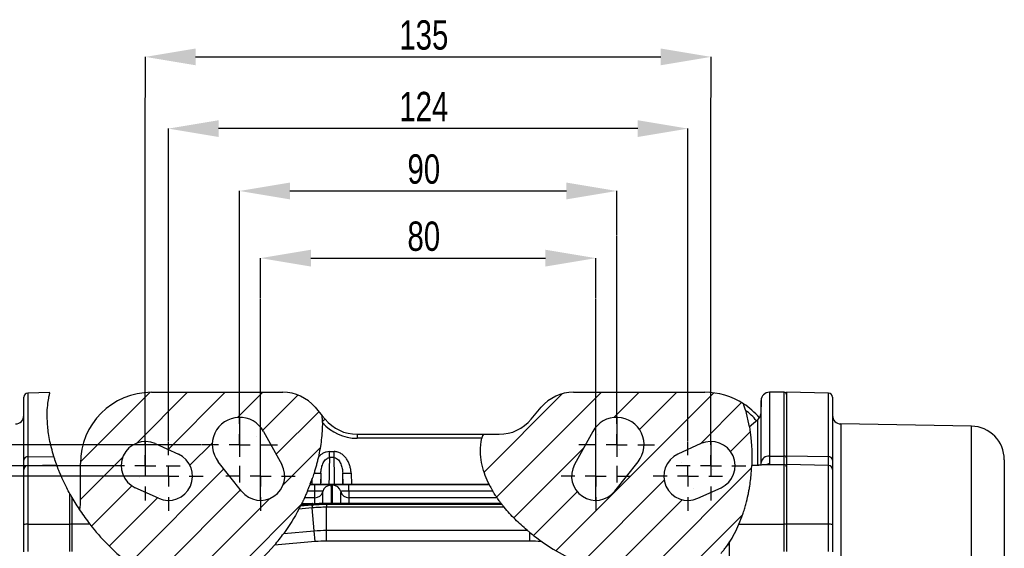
# Model space of a CAD drawing. Header units: millimetres. Extents: x 5 to 589, y 5 to 415.
# Tile 12 of 23: x 375 to 493, y 156 to 219. Entities that reach past the tile are written whole.
import ezdxf

# ---------------------------------------------------------------- set-up
doc = ezdxf.new("R2010")
doc.units = ezdxf.units.MM
doc.header["$PDSIZE"] = -1
doc.linetypes.add('CENTER', pattern=[10.16, 6.35, -1.27, 1.27, -1.27])
for name, color, linetype in [('ASSE', 2, 'CENTER'), ('CONTORNO', 179, 'Continuous'), ('QUOTE', 1, 'Continuous')]:
    doc.layers.add(name, color=color, linetype=linetype)
doc.styles.add('SLDTEXTSTYLE0', font='TXT', dxfattribs={"width": 0.75})
doc.dimstyles.new('SLDDIMSTYLE0', dxfattribs={"dimtxt": 3.5, "dimasz": 6, "dimexe": 0, "dimexo": 0.0625, "dimgap": 0.875, "dimtad": 1, "dimdec": 1, "dimlfac": 2, "dimrnd": 1e-09, "dimzin": 12, "dimdsep": 46, "dimtxsty": 'SLDTEXTSTYLE0', "dimsah": 1, "dimcen": 0.09, "dimadec": 0, "dimazin": 3, "dimtfac": 1, "dimtdec": 3, "dimtofl": 0, "dimtmove": 0, "dimatfit": 3, "dimfxl": 1, "dimfrac": 2, "dimtolj": 1, "dimtzin": 12, "dimarcsym": 0})

# ---------------------------------------------------------------- blocks, each defined once
blk = doc.blocks.new('_D')
at = {"layer": 'Defpoints', "color": 0}
for p in [(443.79, 191.06), (403.79, 186.22), (443.79, 186.22)]:
    blk.add_point(p, dxfattribs=at)
at = {"layer": 'QUOTE', "color": 0, "lineweight": -2}
for p, q in [((403.79, 186.28), (403.79, 191.06)), ((409.79, 191.06), (437.79, 191.06)), ((443.79, 186.28), (443.79, 191.06))]:
    blk.add_line(p, q, dxfattribs=at)
at = {"layer": 'QUOTE', "color": 0}
for points in [[(409.79, 192.06), (409.79, 190.06), (403.79, 191.06)], [(437.79, 192.06), (437.79, 190.06), (443.79, 191.06)]]:
    blk.add_solid(points, dxfattribs=at)
at = {"layer": 'QUOTE', "color": 0, "insert": (423.27, 195.43), "char_height": 3.5, "attachment_point": 2, "style": 'SLDTEXTSTYLE0'}
blk.add_mtext('\\A1;80', dxfattribs=at)
blk = doc.blocks.new('_D_1')
at = {"layer": 'Defpoints', "color": 0}
for p in [(446.29, 199.07), (446.29, 193.69), (401.29, 172.07)]:
    blk.add_point(p, dxfattribs=at)
at = {"layer": 'QUOTE', "color": 0, "lineweight": -2}
for p, q in [((401.29, 172.13), (401.29, 199.07)), ((407.29, 199.07), (440.29, 199.07)), ((446.29, 193.76), (446.29, 199.07))]:
    blk.add_line(p, q, dxfattribs=at)
at = {"layer": 'QUOTE', "color": 0}
for points in [[(407.29, 200.07), (407.29, 198.07), (401.29, 199.07)], [(440.29, 200.07), (440.29, 198.07), (446.29, 199.07)]]:
    blk.add_solid(points, dxfattribs=at)
at = {"layer": 'QUOTE', "color": 0, "insert": (423.27, 203.44), "char_height": 3.5, "attachment_point": 2, "style": 'SLDTEXTSTYLE0'}
blk.add_mtext('\\A1;90', dxfattribs=at)
blk = doc.blocks.new('_D_2')
at = {"layer": 'Defpoints', "color": 0}
for p in [(457.54, 215.06), (390.04, 210.17), (457.54, 210.17)]:
    blk.add_point(p, dxfattribs=at)
at = {"layer": 'QUOTE', "color": 0, "lineweight": -2}
for p, q in [((390.04, 210.23), (390.04, 215.06)), ((396.04, 215.06), (451.54, 215.06)), ((457.54, 210.23), (457.54, 215.06))]:
    blk.add_line(p, q, dxfattribs=at)
at = {"layer": 'QUOTE', "color": 0}
for points in [[(396.04, 216.06), (396.04, 214.06), (390.04, 215.06)], [(451.54, 216.06), (451.54, 214.06), (457.54, 215.06)]]:
    blk.add_solid(points, dxfattribs=at)
at = {"layer": 'QUOTE', "color": 0, "insert": (423.27, 219.43), "char_height": 3.5, "attachment_point": 2, "style": 'SLDTEXTSTYLE0'}
blk.add_mtext('\\A1;135', dxfattribs=at)
blk = doc.blocks.new('_D_6')
at = {"layer": 'Defpoints', "color": 0}
for p in [(392.79, 165.06), (339.04, 110.06), (392.79, 110.06)]:
    blk.add_point(p, dxfattribs=at)
at = {"layer": 'QUOTE', "color": 0, "lineweight": -2}
for p, q in [((392.73, 165.06), (339.04, 165.06)), ((339.04, 159.06), (339.04, 116.06)), ((392.73, 110.06), (339.04, 110.06))]:
    blk.add_line(p, q, dxfattribs=at)
at = {"layer": 'QUOTE', "color": 0}
for points in [[(338.04, 159.06), (340.04, 159.06), (339.04, 165.06)], [(338.04, 116.06), (340.04, 116.06), (339.04, 110.06)]]:
    blk.add_solid(points, dxfattribs=at)
at = {"layer": 'QUOTE', "color": 0, "insert": (334.66, 136.63), "char_height": 3.5, "attachment_point": 2, "rotation": 90, "style": 'SLDTEXTSTYLE0'}
blk.add_mtext('\\A1;110', dxfattribs=at)
blk = doc.blocks.new('_D_7')
at = {"layer": 'Defpoints', "color": 0}
for p in [(323.67, 166.31), (385.9, 166.31), (385.9, 108.81)]:
    blk.add_point(p, dxfattribs=at)
at = {"layer": 'QUOTE', "color": 0, "lineweight": -2}
for p, q in [((385.84, 166.31), (323.67, 166.31)), ((323.67, 114.81), (323.67, 160.31)), ((385.84, 108.81), (323.67, 108.81))]:
    blk.add_line(p, q, dxfattribs=at)
at = {"layer": 'QUOTE', "color": 0}
for points in [[(322.67, 160.31), (324.67, 160.31), (323.67, 166.31)], [(322.67, 114.81), (324.67, 114.81), (323.67, 108.81)]]:
    blk.add_solid(points, dxfattribs=at)
at = {"layer": 'QUOTE', "color": 0, "insert": (319.3, 136.63), "char_height": 3.5, "attachment_point": 2, "rotation": 90, "style": 'SLDTEXTSTYLE0'}
blk.add_mtext('\\A1;115', dxfattribs=at)
blk = doc.blocks.new('_D_8')
at = {"layer": 'Defpoints', "color": 0}
for p in [(309.04, 168.81), (396.78, 168.81), (396.78, 106.31)]:
    blk.add_point(p, dxfattribs=at)
at = {"layer": 'QUOTE', "color": 0, "lineweight": -2}
for p, q in [((396.72, 168.81), (309.04, 168.81)), ((309.04, 112.31), (309.04, 162.81)), ((396.72, 106.31), (309.04, 106.31))]:
    blk.add_line(p, q, dxfattribs=at)
at = {"layer": 'QUOTE', "color": 0}
for points in [[(308.04, 162.81), (310.04, 162.81), (309.04, 168.81)], [(308.04, 112.31), (310.04, 112.31), (309.04, 106.31)]]:
    blk.add_solid(points, dxfattribs=at)
at = {"layer": 'QUOTE', "color": 0, "insert": (304.66, 136.63), "char_height": 3.5, "attachment_point": 2, "rotation": 90, "style": 'SLDTEXTSTYLE0'}
blk.add_mtext('\\A1;125', dxfattribs=at)
blk = doc.blocks.new('_D_9')
at = {"layer": 'Defpoints', "color": 0}
for p in [(392.79, 206.51), (392.79, 169.19), (454.79, 169.19)]:
    blk.add_point(p, dxfattribs=at)
at = {"layer": 'QUOTE', "color": 0, "lineweight": -2}
for p, q in [((392.79, 169.26), (392.79, 206.51)), ((448.79, 206.51), (398.79, 206.51)), ((454.79, 169.26), (454.79, 206.51))]:
    blk.add_line(p, q, dxfattribs=at)
at = {"layer": 'QUOTE', "color": 0}
for points in [[(398.79, 207.51), (398.79, 205.51), (392.79, 206.51)], [(448.79, 207.51), (448.79, 205.51), (454.79, 206.51)]]:
    blk.add_solid(points, dxfattribs=at)
at = {"layer": 'QUOTE', "color": 0, "insert": (423.27, 210.89), "char_height": 3.5, "attachment_point": 2, "style": 'SLDTEXTSTYLE0'}
blk.add_mtext('\\A1;124', dxfattribs=at)
blk = doc.blocks.new('SW_CENTERMARKSYMBOL_0')
at = {"layer": 'CONTORNO', "color": 0}
for p, q in [((0, 2.5), (0, 4.14)), ((0, 0), (0, 1.25)), ((-2.5, 0), (-4.14, 0)), ((0, 0), (-1.25, 0)), ((0, 0), (0, -1.25)), ((0, 0), (1.25, 0)), ((2.5, 0), (4.14, 0)), ((0, -2.5), (0, -4.14))]:
    blk.add_line(p, q, dxfattribs=at)
blk = doc.blocks.new('SW_CENTERMARKSYMBOL_1')
at = {"layer": 'CONTORNO', "color": 0}
for p, q in [((0, 2.5), (0, 4.14)), ((0, 0), (0, 1.25)), ((-2.5, 0), (-4.14, 0)), ((0, 0), (-1.25, 0)), ((0, 0), (0, -1.25)), ((0, 0), (1.25, 0)), ((2.5, 0), (4.14, 0)), ((0, -2.5), (0, -4.14))]:
    blk.add_line(p, q, dxfattribs=at)
blk = doc.blocks.new('SW_CENTERMARKSYMBOL_2')
at = {"layer": 'CONTORNO', "color": 0}
for p, q in [((0, 2.5), (0, 4.51)), ((0, 0), (0, 1.25)), ((-2.5, 0), (-4.51, 0)), ((0, 0), (-1.25, 0)), ((0, 0), (0, -1.25)), ((0, 0), (1.25, 0)), ((2.5, 0), (4.51, 0)), ((0, -2.5), (0, -4.51))]:
    blk.add_line(p, q, dxfattribs=at)
blk = doc.blocks.new('SW_CENTERMARKSYMBOL_3')
at = {"layer": 'CONTORNO', "color": 0}
for p, q in [((0, 2.5), (0, 4.14)), ((0, 0), (0, 1.25)), ((-2.5, 0), (-4.14, 0)), ((0, 0), (-1.25, 0)), ((0, 0), (0, -1.25)), ((0, 0), (1.25, 0)), ((2.5, 0), (4.14, 0)), ((0, -2.5), (0, -4.14))]:
    blk.add_line(p, q, dxfattribs=at)
blk = doc.blocks.new('SW_CENTERMARKSYMBOL_4')
at = {"layer": 'CONTORNO', "color": 0}
for p, q in [((0, 2.5), (0, 4.14)), ((0, 0), (0, 1.25)), ((-2.5, 0), (-4.14, 0)), ((0, 0), (-1.25, 0)), ((0, 0), (0, -1.25)), ((0, 0), (1.25, 0)), ((2.5, 0), (4.14, 0)), ((0, -2.5), (0, -4.14))]:
    blk.add_line(p, q, dxfattribs=at)
blk = doc.blocks.new('SW_CENTERMARKSYMBOL_5')
at = {"layer": 'CONTORNO', "color": 0}
for p, q in [((0, 2.5), (0, 4.51)), ((0, 0), (0, 1.25)), ((-2.5, 0), (-4.51, 0)), ((0, 0), (-1.25, 0)), ((0, 0), (0, -1.25)), ((0, 0), (1.25, 0)), ((2.5, 0), (4.51, 0)), ((0, -2.5), (0, -4.51))]:
    blk.add_line(p, q, dxfattribs=at)
blk = doc.blocks.new('SW_CENTERMARKSYMBOL_6')
at = {"layer": 'CONTORNO', "color": 0}
for p, q in [((0, 2.5), (0, 4.14)), ((0, 0), (0, 1.25)), ((-2.5, 0), (-4.14, 0)), ((0, 0), (-1.25, 0)), ((0, 0), (0, -1.25)), ((0, 0), (1.25, 0)), ((2.5, 0), (4.14, 0)), ((0, -2.5), (0, -4.14))]:
    blk.add_line(p, q, dxfattribs=at)
blk = doc.blocks.new('SW_CENTERMARKSYMBOL_7')
at = {"layer": 'CONTORNO', "color": 0}
for p, q in [((0, 2.5), (0, 4.14)), ((0, 0), (0, 1.25)), ((-2.5, 0), (-4.14, 0)), ((0, 0), (-1.25, 0)), ((0, 0), (0, -1.25)), ((0, 0), (1.25, 0)), ((2.5, 0), (4.14, 0)), ((0, -2.5), (0, -4.14))]:
    blk.add_line(p, q, dxfattribs=at)

msp = doc.modelspace()

# ---------------------------------------------------------------- hatches: boundary and pattern name
at = {"linetype": 'Continuous', "lineweight": 18}
h = msp.add_hatch(dxfattribs=at)
h.set_pattern_fill('ANSI31', style=0)
edge = h.paths.add_edge_path(flags=0)
edge.add_spline(control_points=[(382.181, 161.058), (384.122, 158.119), (386.641, 155.517), (389.368, 153.796)], knot_values=[0.501056, 0.501056, 0.501056, 0.501056, 0.5946444, 0.5946444, 0.5946444, 0.5946444], weights=[1, 1, 1, 1], degree=3, periodic=0)
edge.add_ellipse((390.039, 152.921), major_axis=(0, 1.18), ratio=0.8473235, start_angle=0, end_angle=42.12876, ccw=False)
edge.add_line((390.039, 154.101), (402.599, 154.101))
edge.add_spline(control_points=[(402.599, 154.101), (407.742, 158.01), (411.469, 165.841), (411.148, 172.248)], knot_values=[0.744663, 0.744663, 0.744663, 0.744663, 0.9382489, 0.9382489, 0.9382489, 0.9382489], weights=[1, 1, 1, 1], degree=3, periodic=0)
edge.add_line((411.148, 172.248), (410.288, 173.273))
edge.add_arc((406.457, 170.059), 5, 40, 90)
edge.add_line((406.457, 175.059), (390.789, 175.059))
edge.add_arc((390.789, 166.559), 8.5, 90, 180)
edge.add_line((382.289, 166.559), (382.289, 161.581))
edge.add_spline(control_points=[(382.289, 161.581), (382.289, 161.518), (382.284, 161.455), (382.275, 161.393), (382.259, 161.278), (382.227, 161.164), (382.181, 161.058)], knot_values=[0.002126, 0.002126, 0.002126, 0.002126, 0.0025029, 0.0025029, 0.0025029, 0.0031975, 0.0031975, 0.0031975, 0.0031975], weights=[1, 1, 1, 1, 1, 1, 1], degree=3, periodic=0)
edge = h.paths.add_edge_path(flags=0)
edge.add_line((404.143, 170.386), (406.314, 166.455))
edge.add_arc((403.789, 165.059), 2.885, -141.53712, 28.91725, ccw=False)
edge.add_line((401.53, 163.265), (398.736, 166.781))
edge.add_arc((401.289, 168.809), 3.26, 28.91725, 218.46288, ccw=False)
edge = h.paths.add_edge_path(flags=0)
edge.add_line((391.233, 168.936), (393.983, 167.686))
edge.add_arc((392.789, 165.059), 2.885, -114.44395, 65.55605, ccw=False)
edge.add_line((391.595, 162.433), (388.845, 163.683))
edge.add_arc((390.039, 166.309), 2.885, 65.55605, 245.55605, ccw=False)
h = msp.add_hatch(dxfattribs=at)
h.set_pattern_fill('ANSI31', style=0)
edge = h.paths.add_edge_path(flags=0)
edge.add_spline(control_points=[(430.291, 170.059), (430.151, 169.554), (429.098, 163.433), (436.202, 156.817), (443.345, 154.054)], knot_values=[0.3254521, 0.3254521, 0.3254521, 0.3254521, 0.3449087, 0.5582125, 0.5582125, 0.5582125, 0.5582125], weights=[1, 1, 1, 1, 1], degree=3, periodic=0)
edge.add_ellipse((443.635, 152.921), major_axis=(0.033, -1.18), ratio=0.8472308, start_angle=178.64837, end_angle=194.97064, ccw=False)
edge.add_line((443.626, 154.101), (456.745, 154.101))
edge.add_spline(control_points=[(456.745, 154.101), (462.045, 157.552), (463.714, 166.899), (461.416, 173.69)], knot_values=[0.7019373, 0.7019373, 0.7019373, 0.7019373, 0.9203774, 0.9203774, 0.9203774, 0.9203774], weights=[1, 1, 1, 1], degree=3, periodic=0)
edge.add_arc((456.789, 166.559), 8.5, 57.02094, 90)
edge.add_line((456.789, 175.059), (441.12, 175.059))
edge.add_arc((441.12, 170.059), 5, 90, 140)
edge.add_line((437.29, 173.273), (436.092, 171.845))
edge.add_arc((432.262, 175.059), 5, 270, 320, ccw=False)
edge.add_line((432.262, 170.059), (430.291, 170.059))
edge = h.paths.add_edge_path(flags=0)
edge.add_line((453.595, 167.686), (456.345, 168.936))
edge.add_arc((457.539, 166.309), 2.885, -65.55605, 114.44395, ccw=False)
edge.add_line((458.733, 163.683), (455.983, 162.433))
edge.add_arc((454.789, 165.059), 2.885, 114.44395, 294.44395, ccw=False)
edge = h.paths.add_edge_path(flags=0)
edge.add_arc((446.289, 168.809), 3.26, -38.46288, 151.08275, ccw=False)
edge.add_line((448.842, 166.781), (446.048, 163.265))
edge.add_arc((443.789, 165.059), 2.885, 151.08275, 321.53712, ccw=False)
edge.add_line((441.263, 166.455), (443.435, 170.386))

# ---------------------------------------------------------------- linework, layer by layer
at = {"color": 7}
for p, q in [((375.539, 166.978), (375.539, 174.472)), ((378.648, 175.018), (376.03, 174.972)), ((376.03, 174.972), (376.03, 167.376)), ((390.789, 175.059), (406.457, 175.059)), ((441.12, 175.059), (456.789, 175.059)), ((463.514, 174.09), (463.472, 172.51)), ((463.514, 166.673), (463.514, 174.09)), ((466.289, 175.059), (464.508, 175.059)), ((464.508, 175.059), (464.508, 167.446)), ((466.289, 167.446), (466.289, 175.059)), ((471.548, 174.972), (466.539, 175.059)), ((466.539, 175.059), (466.539, 167.446)), ((471.548, 167.376), (471.548, 174.972)), ((472.039, 174.472), (472.039, 166.978)), ((410.288, 173.273), (411.148, 172.248)), ((436.092, 171.845), (437.29, 173.273)), ((461.654, 172.927), (462.083, 170.948)), ((411.148, 172.248), (411.486, 171.845)), ((463.115, 171.77), (462.096, 170.915)), ((463.115, 166.398), (463.115, 171.77)), ((463.472, 172.51), (463.472, 166.385)), ((404.143, 170.386), (406.314, 166.455)), ((443.435, 170.386), (441.263, 166.455)), ((488.609, 171.02), (473.021, 171.292)), ((473.021, 171.292), (473.021, 103.827)), ((488.609, 104.099), (488.609, 171.02)), ((415.316, 170.059), (415.316, 169.577)), ((415.316, 170.059), (430.291, 170.059)), ((430.174, 169.577), (415.316, 169.577)), ((430.291, 170.059), (432.262, 170.059)), ((391.233, 168.936), (393.983, 167.686)), ((456.345, 168.936), (453.595, 167.686)), ((375.539, 165.844), (375.539, 166.978)), ((376.03, 167.376), (379.118, 167.419)), ((376.03, 167.376), (376.03, 166.344)), ((412.01, 167.269), (412.01, 167.989)), ((412.01, 167.989), (412.568, 167.989)), ((412.568, 167.269), (412.01, 167.269)), ((412.568, 167.269), (412.568, 167.989)), ((464.508, 167.446), (466.289, 167.446)), ((466.289, 166.431), (466.289, 167.446)), ((471.548, 167.376), (466.539, 167.446)), ((466.539, 167.446), (466.539, 166.431)), ((471.548, 166.344), (471.548, 167.376)), ((472.039, 166.978), (472.039, 165.844)), ((492.539, 167.021), (492.539, 108.098)), ((375.539, 159.294), (375.539, 165.844)), ((376.03, 166.344), (379.46, 166.404)), ((376.03, 166.344), (376.03, 159.32)), ((382.289, 161.581), (382.289, 166.559)), ((401.53, 163.265), (398.736, 166.781)), ((446.048, 163.265), (448.842, 166.781)), ((462.529, 166.341), (462.402, 166.341)), ((462.529, 166.327), (462.402, 166.327)), ((462.402, 166.327), (462.402, 166.327)), ((462.529, 166.327), (462.529, 166.341)), ((463.514, 166.383), (463.514, 166.673)), ((464.251, 166.431), (466.289, 166.431)), ((466.289, 159.325), (466.289, 166.431)), ((471.548, 166.344), (466.539, 166.431)), ((466.539, 166.431), (466.539, 159.325)), ((471.548, 159.32), (471.548, 166.344)), ((472.039, 165.844), (472.039, 159.294)), ((409.966, 164.797), (409.681, 164.108)), ((409.942, 164.059), (409.966, 164.797)), ((410.987, 165.43), (410.941, 164.059)), ((413.637, 164.059), (413.591, 165.43)), ((414.591, 165.429), (414.636, 164.059)), ((391.595, 162.433), (388.845, 163.683)), ((410.171, 164.059), (409.698, 164.059)), ((409.699, 164.059), (410.251, 164.059)), ((410.21, 164.059), (410.171, 164.059)), ((414.367, 164.059), (410.21, 164.059)), ((410.251, 163.27), (410.251, 164.059)), ((414.327, 164.059), (431.069, 164.059)), ((414.327, 163.27), (414.327, 164.059)), ((414.407, 164.059), (414.367, 164.059)), ((431.069, 164.059), (414.407, 164.059)), ((455.983, 162.433), (458.733, 163.683)), ((381.039, 159.325), (381.039, 162.948)), ((381.289, 162.503), (381.289, 159.325)), ((410.251, 162.484), (409.037, 162.484)), ((410.251, 163.27), (409.383, 163.27)), ((410.251, 162.484), (410.251, 163.27)), ((414.327, 163.27), (414.327, 162.484)), ((431.503, 163.27), (414.327, 163.27)), ((432.008, 162.484), (414.327, 162.484)), ((409.955, 161.273), (408.368, 161.134)), ((408.571, 161.523), (409.923, 161.641)), ((408.62, 161.62), (408.571, 161.523)), ((409.92, 161.733), (408.62, 161.62)), ((409.924, 161.641), (409.92, 161.733)), ((409.923, 161.641), (409.924, 161.641)), ((409.923, 161.641), (409.955, 161.273)), ((409.956, 161.273), (409.955, 161.273)), ((410.194, 158.544), (409.955, 161.273)), ((411.539, 161.809), (411.662, 161.809)), ((411.662, 161.809), (411.666, 161.718)), ((432.499, 161.809), (411.662, 161.809)), ((411.666, 161.718), (411.666, 161.718)), ((411.666, 161.718), (411.666, 161.347)), ((411.666, 161.718), (432.57, 161.718)), ((411.666, 161.347), (411.666, 161.347)), ((411.666, 158.608), (411.666, 161.347)), ((432.866, 161.347), (411.666, 161.347)), ((375.539, 156.051), (375.539, 159.294)), ((376.03, 159.32), (381.039, 159.325)), ((376.03, 159.32), (376.03, 156.077)), ((381.039, 156.081), (381.039, 159.325)), ((381.289, 159.325), (381.289, 156.081)), ((383.424, 159.325), (381.289, 159.325)), ((460.874, 159.325), (466.289, 159.325)), ((466.289, 156.081), (466.289, 159.325)), ((471.548, 159.32), (466.539, 159.325)), ((466.539, 159.325), (466.539, 156.081)), ((471.548, 156.077), (471.548, 159.32)), ((472.039, 159.294), (472.039, 156.051)), ((406.554, 158.226), (410.194, 158.544)), ((410.307, 157.255), (410.194, 158.544)), ((411.666, 157.314), (411.666, 158.608)), ((411.666, 158.608), (435.602, 158.608)), ((435.912, 157.314), (435.912, 158.353)), ((410.307, 157.255), (405.456, 156.831)), ((435.912, 157.314), (411.666, 157.314)), ((437.271, 157.255), (437.276, 157.316)), ((437.377, 157.246), (437.271, 157.255)), ((459.798, 157.288), (459.502, 156.844))]:
    msp.add_line(p, q, dxfattribs=at)
at = {"color": 7, "flags": 128}
for points in [[(409.924, 161.641), (409.924, 161.632), (409.926, 161.611), (409.929, 161.578), (409.933, 161.534), (409.938, 161.479), (409.943, 161.417), (409.949, 161.347), (409.956, 161.273)], [(411.666, 161.718), (411.666, 161.708), (411.666, 161.687), (411.666, 161.654), (411.666, 161.609), (411.666, 161.555), (411.666, 161.492), (411.666, 161.422), (411.666, 161.347)]]:
    msp.add_lwpolyline(points, dxfattribs=at)
at = {"color": 7}
for centre, radius, start, end in [((376.039, 174.472), 0.5, 91, 180), ((390.789, 166.559), 8.5, 90, 180), ((406.457, 170.059), 5, 40, 90), ((441.12, 170.059), 5, 90, 140), ((456.789, 166.559), 8.5, 57.02094, 90), ((464.508, 174.064), 0.995, 90, 178.5), ((466.289, 174.809), 0.25, 0, 90), ((471.539, 174.472), 0.5, 0, 89), ((456.789, 166.559), 8.5, 39.81397, 57.02094), ((456.789, 166.577), 8, 39.36656, 52.5445), ((374.539, 172.292), 1, 271, 0), ((401.289, 168.809), 3.26, 28.91725, 218.46288), ((413.497, 168.957), 3.52, 124.84195, 131.44823), ((415.316, 175.059), 5, 220, 270), ((432.262, 175.059), 5, 270, 320), ((446.289, 168.809), 3.26, 321.53712, 151.08275), ((462.472, 172.536), 1, 310, 358.5), ((473.039, 172.292), 1, 180, 269), ((415.316, 175.077), 5.5, 221.03446, 270), ((488.539, 167.021), 4, 0, 89), ((390.039, 166.309), 2.885, 65.55605, 245.55605), ((457.539, 166.309), 2.885, 294.44395, 114.44395), ((375.991, 166.922), 0.456, 85.12424, 172.95981), ((392.789, 165.059), 2.885, 245.55605, 65.55605), ((454.789, 165.059), 2.885, 114.44395, 294.44395), ((464.421, 166.532), 0.918, 84.52655, 171.12288), ((466.312, 167.218), 0.229, 7.17772, 95.71492), ((471.586, 166.922), 0.456, 7.04019, 94.87576), ((376.039, 165.844), 0.5, 90.99625, 179.99642), ((403.789, 165.059), 2.885, 218.46288, 28.91725), ((443.789, 165.059), 2.885, 151.08275, 321.53712), ((464.529, 165.51), 1.011, 90.12841, 114.6157), ((466.289, 166.181), 0.25, 0.00367, 90.00367), ((471.539, 165.844), 0.5, 0.00358, 89.00375), ((410.532, 170.988), 5.576, 266.30791, 274.67574), ((414.101, 172.766), 7.354, 266.02084, 273.81358), ((412.187, 162.98), 1, 89.98257, 165.41733), ((412.391, 162.98), 1, 14.58267, 90.01743), ((410.251, 163.484), 1, 269.98124, 345.41547), ((414.327, 163.484), 1, 194.58453, 270.01876), ((409.904, 161.788), 0.0562, 285.07506, 342.2385), ((410.046, 161.69), 0.119, 92.80113, 137.82737), ((375.909, 156.968), 2.355, 87.05398, 99.04312), ((381.227, 158.121), 1.206, 87.0366, 98.95519), ((466.351, 158.121), 1.206, 81.04481, 92.9634), ((471.669, 156.968), 2.355, 80.95688, 92.94602)]:
    msp.add_arc(centre, radius, start, end, dxfattribs=at)
for centre, major_axis, ratio, start_param, end_param in [((412.809, 185.484), (0.841, 24.131), 0.0103406, 2.4266152, 2.6638455), ((411.769, 185.484), (-0.841, 24.131), 0.0103406, 3.6193398, 3.8565701), ((411.809, 185.518), (0.841, 25.131), 0.0099301, 2.4972868, 2.5945016), ((412.769, 185.518), (-0.841, 25.131), 0.0099301, 3.6886837, 3.7858985), ((409.363, 137.559), (0.87, 25), 0.0103263, 6.0379793, 6.2057682), ((415.215, 137.559), (-0.87, 25), 0.0103263, 0.0774171, 0.245206), ((411.663, 141.797), (-0.873, 19.993), 0.9993897, 6.2395787, 6.3267919)]:
    msp.add_ellipse(centre, major_axis=major_axis, ratio=ratio, start_param=start_param, end_param=end_param, dxfattribs=at)
for points, knots in [([(379.118, 167.419), (378.928, 168.114), (378.549, 169.506), (378.341, 171.251), (378.31, 172.7), (378.409, 173.805), (378.542, 174.564), (378.65, 174.97), (378.649, 174.988), (378.648, 174.995)], [0, 0, 0, 0, 0.1497045, 0.3000241, 0.4499247, 0.5987202, 0.7478789, 0.8966758, 1, 1, 1, 1]), ([(461.654, 172.927), (461.63, 173.011), (461.606, 173.092), (461.558, 173.252), (461.533, 173.33), (461.486, 173.477), (461.464, 173.546), (461.428, 173.653), (461.416, 173.69), (461.416, 173.69)], [0, 0, 0, 0, 0.25, 0.25, 0.5, 0.5, 0.75, 0.75, 1, 1, 1, 1]), ([(411.167, 171.595), (411.166, 171.669), (411.165, 171.741), (411.162, 171.879), (411.16, 171.948), (411.156, 172.073), (411.153, 172.131), (411.149, 172.218), (411.148, 172.248), (411.148, 172.248)], [0, 0, 0, 0, 0.25, 0.25, 0.5, 0.5, 0.75, 0.75, 1, 1, 1, 1]), ([(411.167, 171.466), (411.167, 170.772), (411.122, 170.077), (410.998, 169.031), (410.947, 168.684), (410.828, 167.996), (410.759, 167.655), (410.684, 167.316)], [0, 0, 0, 0, 0.5, 0.5, 0.75, 0.75, 1, 1, 1, 1]), ([(462.12, 170.886), (462.118, 170.898), (462.108, 170.945), (462.151, 170.727), (462.223, 170.288), (462.311, 169.567), (462.385, 168.678), (462.423, 167.655), (462.435, 166.91), (462.403, 166.41), (462.398, 166.327)], [0, 0, 0, 0, 0.0623981, 0.2293946, 0.3970166, 0.5645023, 0.7313119, 0.853372, 0.9756108, 1, 1, 1, 1]), ([(431.091, 164.04), (431.042, 164.129), (430.802, 164.567), (430.462, 165.442), (430.121, 166.677), (429.957, 168.088), (430.098, 169.054), (430.174, 169.577)], [0, 0, 0, 0, 0.0529829, 0.2615718, 0.4901235, 0.7242708, 1, 1, 1, 1]), ([(430.291, 170.059), (430.291, 170.059), (430.287, 170.047), (430.274, 169.998), (430.265, 169.962), (430.23, 169.828), (430.201, 169.705), (430.174, 169.577)], [0, 0, 0, 0, 0.25, 0.25, 0.5, 0.5, 1, 1, 1, 1]), ([(379.46, 166.404), (379.457, 166.412), (379.422, 166.504), (379.331, 166.765), (379.295, 166.872), (379.213, 167.119), (379.167, 167.26), (379.118, 167.419)], [0, 0, 0, 0, 0.5, 0.5, 0.75, 0.75, 1, 1, 1, 1]), ([(410.684, 167.316), (410.648, 167.157), (410.61, 166.998), (410.532, 166.681), (410.491, 166.523), (410.406, 166.208), (410.362, 166.051), (410.27, 165.736), (410.222, 165.58), (410.173, 165.423)], [0, 0, 0, 0, 0.25, 0.25, 0.5, 0.5, 0.75, 0.75, 1, 1, 1, 1]), ([(412.01, 167.989), (411.88, 167.989), (411.753, 167.972), (411.504, 167.906), (411.386, 167.858), (411.161, 167.738), (411.053, 167.665), (410.857, 167.503), (410.767, 167.413), (410.684, 167.316)], [0, 0, 0, 0, 0.25, 0.25, 0.5, 0.5, 0.75, 0.75, 1, 1, 1, 1]), ([(410.987, 165.43), (410.992, 165.616), (411.014, 165.8), (411.089, 166.164), (411.143, 166.344), (411.252, 166.601), (411.294, 166.686), (411.39, 166.848), (411.444, 166.925), (411.571, 167.068), (411.643, 167.134), (411.77, 167.21), (411.816, 167.231), (411.91, 167.26), (411.959, 167.268), (412.01, 167.269)], [0, 0, 0, 0, 0.25, 0.25, 0.5, 0.5, 0.625, 0.625, 0.75, 0.75, 0.875, 0.875, 0.9375, 0.9375, 1, 1, 1, 1]), ([(414.591, 165.429), (414.586, 165.579), (414.571, 165.727), (414.521, 166.022), (414.485, 166.169), (414.396, 166.453), (414.342, 166.591), (414.213, 166.858), (414.138, 166.988), (413.967, 167.234), (413.872, 167.349), (413.661, 167.558), (413.543, 167.654), (413.353, 167.773), (413.288, 167.809), (413.152, 167.872), (413.081, 167.9), (412.866, 167.965), (412.719, 167.989), (412.568, 167.989)], [0, 0, 0, 0, 0.125, 0.125, 0.25, 0.25, 0.375, 0.375, 0.5, 0.5, 0.625, 0.625, 0.75, 0.75, 0.8125, 0.8125, 0.875, 0.875, 1, 1, 1, 1]), ([(412.568, 167.269), (412.67, 167.268), (412.766, 167.234), (412.936, 167.133), (413.007, 167.069), (413.134, 166.925), (413.188, 166.847), (413.283, 166.686), (413.325, 166.602), (413.435, 166.343), (413.488, 166.165), (413.564, 165.801), (413.586, 165.616), (413.591, 165.43)], [0, 0, 0, 0, 0.125, 0.125, 0.25, 0.25, 0.375, 0.375, 0.5, 0.5, 0.75, 0.75, 1, 1, 1, 1]), ([(464.508, 167.446), (464.508, 167.214), (464.51, 167.017), (464.516, 166.708), (464.521, 166.594), (464.527, 166.521)], [0, 0, 0, 0, 0.5, 0.5, 1, 1, 1, 1]), ([(381.039, 162.948), (380.77, 163.437), (380.538, 163.894), (380.29, 164.416), (380.242, 164.518), (380.151, 164.716), (380.107, 164.812), (379.984, 165.089), (379.912, 165.259), (379.783, 165.566), (379.728, 165.704), (379.656, 165.886), (379.633, 165.943), (379.593, 166.046), (379.576, 166.093), (379.496, 166.302), (379.464, 166.393), (379.46, 166.404)], [0, 0, 0, 0, 0.25, 0.25, 0.3125, 0.3125, 0.375, 0.375, 0.5, 0.5, 0.625, 0.625, 0.6875, 0.6875, 0.75, 0.75, 1, 1, 1, 1]), ([(460.874, 159.325), (461.046, 159.722), (461.199, 160.12), (461.403, 160.715), (461.468, 160.912), (461.589, 161.307), (461.645, 161.504), (461.804, 162.09), (461.893, 162.465), (462.006, 163.005), (462.04, 163.181), (462.103, 163.524), (462.132, 163.693), (462.208, 164.179), (462.247, 164.476), (462.294, 164.88), (462.307, 165.008), (462.331, 165.251), (462.341, 165.365), (462.367, 165.682), (462.378, 165.859), (462.39, 166.073), (462.394, 166.136), (462.399, 166.245), (462.401, 166.291), (462.402, 166.327)], [0, 0, 0, 0, 0.125, 0.125, 0.1875, 0.1875, 0.25, 0.25, 0.375, 0.375, 0.4375, 0.4375, 0.5, 0.5, 0.625, 0.625, 0.6875, 0.6875, 0.75, 0.75, 0.875, 0.875, 0.9375, 0.9375, 1, 1, 1, 1]), ([(464.251, 166.431), (464.168, 166.429), (464.068, 166.421), (463.833, 166.4), (463.696, 166.387), (463.473, 166.368), (463.396, 166.361), (463.234, 166.35), (463.148, 166.345), (462.89, 166.332), (462.712, 166.327), (462.529, 166.327)], [0, 0, 0, 0, 0.25, 0.25, 0.5, 0.5, 0.625, 0.625, 0.75, 0.75, 1, 1, 1, 1]), ([(464.199, 166.427), (464.14, 166.426), (463.977, 166.421), (463.678, 166.394), (463.28, 166.364), (462.89, 166.343), (462.632, 166.343), (462.529, 166.342)], [0, 0, 0, 0, 0.1425321, 0.3886947, 0.6147, 0.8445572, 1, 1, 1, 1]), ([(464.243, 166.432), (464.244, 166.432), (464.251, 166.433), (464.234, 166.432), (464.22, 166.431)], [0, 0, 0, 0, 0.1154626, 1, 1, 1, 1]), ([(464.527, 166.521), (464.529, 166.492), (464.507, 166.47), (464.436, 166.448), (464.406, 166.442), (464.336, 166.434), (464.296, 166.432), (464.251, 166.431)], [0, 0, 0, 0, 0.5, 0.5, 0.75, 0.75, 1, 1, 1, 1]), ([(409.383, 163.27), (409.427, 163.377), (409.469, 163.478), (409.546, 163.668), (409.58, 163.754), (409.623, 163.863), (409.636, 163.896), (409.658, 163.953), (409.667, 163.978), (409.683, 164.018), (409.689, 164.033), (409.696, 164.054), (409.698, 164.059), (409.699, 164.059)], [0, 0, 0, 0, 0.25, 0.25, 0.5, 0.5, 0.625, 0.625, 0.75, 0.75, 0.875, 0.875, 1, 1, 1, 1]), ([(410.251, 164.059), (410.462, 164.059), (410.678, 164.059), (410.891, 164.059), (410.898, 164.059), (410.9, 164.059)], [0, 0, 0, 0, 0.9645608, 0.9912976, 1, 1, 1, 1]), ([(410.9, 164.059), (411.098, 164.058), (411.422, 164.057), (411.82, 164.047), (412.118, 164.027), (412.164, 163.996), (412.187, 163.98)], [0, 0, 0, 0, 0.2724265, 0.4441381, 0.7175008, 1, 1, 1, 1]), ([(412.187, 163.98), (412.189, 163.96), (412.195, 163.881), (412.203, 163.646), (412.208, 163.154), (412.208, 162.559), (412.202, 162.018), (412.199, 161.809)], [0, 0, 0, 0, 0.0797462, 0.3137749, 0.5492629, 0.8257332, 1, 1, 1, 1]), ([(412.378, 161.809), (412.376, 162.016), (412.37, 162.557), (412.37, 163.151), (412.375, 163.645), (412.383, 163.88), (412.389, 163.96), (412.391, 163.98)], [0, 0, 0, 0, 0.1719334, 0.4507925, 0.6847978, 0.9202623, 1, 1, 1, 1]), ([(412.391, 163.98), (412.4, 163.99), (412.423, 164.016), (412.647, 164.043), (413.072, 164.056), (413.465, 164.058), (413.657, 164.059)], [0, 0, 0, 0, 0.1718525, 0.4531043, 0.7338618, 1, 1, 1, 1]), ([(413.657, 164.059), (413.665, 164.059), (413.862, 164.06), (414.1, 164.06), (414.327, 164.059)], [0, 0, 0, 0, 0.04233285, 1, 1, 1, 1]), ([(431.069, 164.059), (431.069, 164.059), (431.072, 164.054), (431.083, 164.032), (431.091, 164.016), (431.112, 163.974), (431.126, 163.949), (431.156, 163.889), (431.174, 163.855), (431.233, 163.745), (431.28, 163.658), (431.385, 163.472), (431.443, 163.372), (431.503, 163.27)], [0, 0, 0, 0, 0.125, 0.125, 0.25, 0.25, 0.375, 0.375, 0.5, 0.5, 0.75, 0.75, 1, 1, 1, 1]), ([(381.039, 162.948), (381.039, 162.948), (381.043, 162.94), (381.055, 162.919), (381.062, 162.905), (381.088, 162.859), (381.109, 162.822), (381.176, 162.701), (381.23, 162.607), (381.289, 162.503)], [0, 0, 0, 0, 0.125, 0.125, 0.25, 0.25, 0.5, 0.5, 1, 1, 1, 1]), ([(381.289, 162.503), (381.59, 161.98), (381.918, 161.451), (382.452, 160.653), (382.637, 160.386), (383.021, 159.853), (383.22, 159.587), (383.424, 159.325)], [0, 0, 0, 0, 0.5, 0.5, 0.75, 0.75, 1, 1, 1, 1]), ([(409.037, 162.484), (409.009, 162.424), (408.954, 162.304), (408.83, 162.04), (408.713, 161.807), (408.674, 161.729)], [0, 0, 0, 0, 0.4011272, 0.8022467, 1, 1, 1, 1]), ([(409.383, 163.27), (409.34, 163.169), (409.299, 163.073), (409.221, 162.892), (409.184, 162.809), (409.136, 162.703), (409.122, 162.67), (409.095, 162.611), (409.084, 162.586), (409.054, 162.52), (409.041, 162.493), (409.037, 162.484)], [0, 0, 0, 0, 0.25, 0.25, 0.5, 0.5, 0.625, 0.625, 0.75, 0.75, 1, 1, 1, 1]), ([(411.219, 163.232), (411.218, 163.237), (411.212, 163.241), (411.186, 163.249), (411.167, 163.252), (411.118, 163.258), (411.088, 163.26), (411.017, 163.264), (410.976, 163.265), (410.886, 163.267), (410.836, 163.268), (410.732, 163.269), (410.676, 163.269), (410.56, 163.27), (410.499, 163.27), (410.376, 163.27), (410.314, 163.27), (410.251, 163.27)], [0, 0, 0, 0, 0.125, 0.125, 0.25, 0.25, 0.375, 0.375, 0.5, 0.5, 0.625, 0.625, 0.75, 0.75, 0.875, 0.875, 1, 1, 1, 1]), ([(411.237, 161.809), (411.238, 162.03), (411.24, 162.467), (411.235, 162.902), (411.227, 163.135), (411.221, 163.212), (411.219, 163.232)], [0, 0, 0, 0, 0.3028898, 0.5999146, 0.8987867, 1, 1, 1, 1]), ([(413.359, 163.232), (413.357, 163.212), (413.351, 163.135), (413.343, 162.903), (413.338, 162.468), (413.34, 162.03), (413.34, 161.809)], [0, 0, 0, 0, 0.1011737, 0.3980842, 0.6968413, 1, 1, 1, 1]), ([(414.327, 163.27), (414.264, 163.27), (414.201, 163.27), (414.079, 163.27), (414.018, 163.27), (413.901, 163.269), (413.846, 163.269), (413.741, 163.268), (413.692, 163.267), (413.602, 163.265), (413.562, 163.264), (413.491, 163.26), (413.46, 163.258), (413.386, 163.25), (413.36, 163.242), (413.359, 163.232)], [0, 0, 0, 0, 0.125, 0.125, 0.25, 0.25, 0.375, 0.375, 0.5, 0.5, 0.625, 0.625, 0.75, 0.75, 1, 1, 1, 1]), ([(432.008, 162.484), (432.005, 162.488), (431.998, 162.498), (431.979, 162.526), (431.966, 162.545), (431.935, 162.59), (431.917, 162.617), (431.877, 162.677), (431.855, 162.711), (431.784, 162.818), (431.731, 162.901), (431.62, 163.077), (431.562, 163.172), (431.503, 163.27)], [0, 0, 0, 0, 0.125, 0.125, 0.25, 0.25, 0.375, 0.375, 0.5, 0.5, 0.75, 0.75, 1, 1, 1, 1]), ([(432.491, 161.821), (432.415, 161.921), (432.25, 162.138), (432.097, 162.356), (432.036, 162.444), (432.008, 162.484)], [0, 0, 0, 0, 0.3176742, 0.6913142, 1, 1, 1, 1]), ([(382.181, 161.058), (382.217, 161.14), (382.244, 161.226), (382.28, 161.402), (382.289, 161.492), (382.289, 161.581)], [0, 0, 0, 0, 0.5, 0.5, 1, 1, 1, 1]), ([(408.368, 161.134), (408.394, 161.183), (408.419, 161.231), (408.467, 161.321), (408.488, 161.363), (408.525, 161.434), (408.541, 161.465), (408.563, 161.508), (408.57, 161.521), (408.571, 161.523)], [0, 0, 0, 0, 0.25, 0.25, 0.5, 0.5, 0.75, 0.75, 1, 1, 1, 1]), ([(408.64, 161.659), (408.633, 161.645), (408.625, 161.63), (408.62, 161.62), (408.62, 161.62)], [0, 0, 0, 0, 0.9817342, 1, 1, 1, 1]), ([(409.958, 161.77), (409.733, 161.76), (409.511, 161.75), (409.08, 161.73), (408.87, 161.72), (408.666, 161.71)], [0, 0, 0, 0, 0.5, 0.5, 1, 1, 1, 1]), ([(408.715, 161.809), (408.923, 161.809), (409.139, 161.809), (409.582, 161.809), (409.81, 161.809), (410.04, 161.809)], [0, 0, 0, 0, 0.5, 0.5, 1, 1, 1, 1]), ([(432.57, 161.718), (432.571, 161.715), (432.581, 161.702), (432.615, 161.659), (432.639, 161.629), (432.694, 161.56), (432.726, 161.52), (432.793, 161.437), (432.829, 161.393), (432.866, 161.347)], [0, 0, 0, 0, 0.25, 0.25, 0.5, 0.5, 0.75, 0.75, 1, 1, 1, 1]), ([(435.602, 158.608), (435.105, 159.026), (434.627, 159.462), (433.712, 160.373), (433.276, 160.848), (432.866, 161.347)], [0, 0, 0, 0, 0.5, 0.5, 1, 1, 1, 1]), ([(383.424, 159.325), (384.075, 158.485), (384.77, 157.689), (386.252, 156.188), (387.039, 155.483), (387.883, 154.835)], [0, 0, 0, 0, 0.5, 0.5, 1, 1, 1, 1]), ([(458.712, 155.824), (458.714, 155.826), (458.728, 155.842), (458.777, 155.898), (458.81, 155.937), (458.928, 156.076), (459.026, 156.196), (459.225, 156.451), (459.328, 156.589), (459.529, 156.871), (459.627, 157.015), (459.723, 157.162)], [0, 0, 0, 0, 0.125, 0.125, 0.25, 0.25, 0.5, 0.5, 0.75, 0.75, 1, 1, 1, 1])]:
    msp.add_open_spline(points, degree=3, knots=knots, dxfattribs=at)
for points in [[(411.167, 171.466), (411.167, 171.509), (411.167, 171.552), (411.167, 171.595)], [(410.173, 165.423), (410.107, 165.214), (410.038, 165.005), (409.966, 164.797)], [(408.368, 161.134), (407.83, 160.124), (407.228, 159.154), (406.554, 158.226)], [(408.666, 161.71), (408.635, 161.649), (408.62, 161.62), (408.62, 161.62)], [(408.666, 161.71), (408.701, 161.78), (408.715, 161.809), (408.715, 161.809)], [(409.924, 161.641), (410.503, 161.692), (411.084, 161.718), (411.666, 161.718)], [(411.666, 161.347), (411.095, 161.347), (410.524, 161.322), (409.956, 161.273)], [(432.57, 161.718), (432.546, 161.748), (432.522, 161.779), (432.499, 161.809)], [(459.723, 157.162), (460.17, 157.848), (460.549, 158.571), (460.874, 159.325)], [(405.456, 156.831), (405.845, 157.285), (406.21, 157.751), (406.554, 158.226)], [(410.194, 158.544), (410.683, 158.587), (411.175, 158.608), (411.666, 158.608)], [(435.602, 158.608), (435.704, 158.523), (435.808, 158.437), (435.912, 158.353)], [(435.912, 158.353), (436.353, 157.994), (436.809, 157.648), (437.276, 157.316)], [(398.405, 151.957), (400.99, 152.658), (403.422, 154.449), (405.456, 156.831)], [(411.666, 157.314), (411.212, 157.314), (410.759, 157.295), (410.307, 157.255)], [(437.271, 157.255), (436.819, 157.295), (436.365, 157.314), (435.912, 157.314)], [(437.276, 157.316), (437.31, 157.293), (437.343, 157.269), (437.377, 157.246)], [(437.377, 157.246), (440.881, 154.784), (445.162, 153.02), (449.116, 152.614)], [(459.723, 157.162), (459.656, 151.777), (459.613, 146.392), (459.606, 141.007)]]:
    msp.add_open_spline(points, degree=3, dxfattribs=at)
at = {"layer": 'CONTORNO'}
for p, q in [((401.289, 172.07), (401.289, 167.382)), ((446.289, 172.07), (446.289, 167.382)), ((390.039, 169.195), (390.039, 165.437)), ((457.539, 169.195), (457.539, 165.437))]:
    msp.add_line(p, q, dxfattribs=at)
at = {"layer": 'QUOTE'}
for p, q in [((390.039, 169.195), (390.039, 210.167)), ((457.539, 169.195), (457.539, 210.167)), ((401.289, 172.07), (401.289, 193.693)), ((446.289, 172.07), (446.289, 193.693)), ((403.789, 162.174), (403.789, 186.217)), ((443.789, 162.174), (443.789, 186.217))]:
    msp.add_line(p, q, dxfattribs=at)

# ---------------------------------------------------------------- block references
at = {"layer": 'ASSE'}
for name, p in [('SW_CENTERMARKSYMBOL_2', (401.289, 168.809)), ('SW_CENTERMARKSYMBOL_5', (446.289, 168.809)), ('SW_CENTERMARKSYMBOL_0', (390.039, 166.309)), ('SW_CENTERMARKSYMBOL_7', (457.539, 166.309)), ('SW_CENTERMARKSYMBOL_1', (392.789, 165.059)), ('SW_CENTERMARKSYMBOL_3', (403.789, 165.059)), ('SW_CENTERMARKSYMBOL_4', (443.789, 165.059)), ('SW_CENTERMARKSYMBOL_6', (454.789, 165.059))]:
    msp.add_blockref(name, p, dxfattribs=at)

# ---------------------------------------------------------------- dimensions: what is measured, and where the dimension line sits
at = {"layer": 'QUOTE'}
for base, p1, p2, picture, middle in [((457.539, 215.059), (390.039, 210.167), (457.539, 210.167), '_D_2', (423.269, 215.059)), ((392.789, 206.512), (454.789, 169.195), (392.789, 169.195), '_D_9', (423.269, 206.512)), ((446.289, 199.069), (401.289, 172.07), (446.289, 193.693), '_D_1', (423.269, 199.069)), ((443.789, 191.059), (403.789, 186.217), (443.789, 186.217), '_D', (423.269, 191.059))]:
    dim = msp.add_linear_dim(base=base, p1=p1, p2=p2, dimstyle='SLDDIMSTYLE0', dxfattribs=at)
    dim.commit()
    dim.dimension.update_dxf_attribs({"geometry": picture, "text_midpoint": middle, "dimtype": 160})
for base, p1, p2, picture, middle in [((309.039, 168.809), (396.779, 106.309), (396.779, 168.809), '_D_8', (309.039, 136.634)), ((323.673, 166.309), (385.904, 108.809), (385.904, 166.309), '_D_7', (323.673, 136.634)), ((339.039, 110.059), (392.789, 165.059), (392.789, 110.059), '_D_6', (339.039, 136.634))]:
    dim = msp.add_linear_dim(base=base, p1=p1, p2=p2, angle=90, dimstyle='SLDDIMSTYLE0', dxfattribs=at)
    dim.commit()
    dim.dimension.update_dxf_attribs({"geometry": picture, "text_midpoint": middle, "dimtype": 160})

doc.saveas('drawing.dxf')
